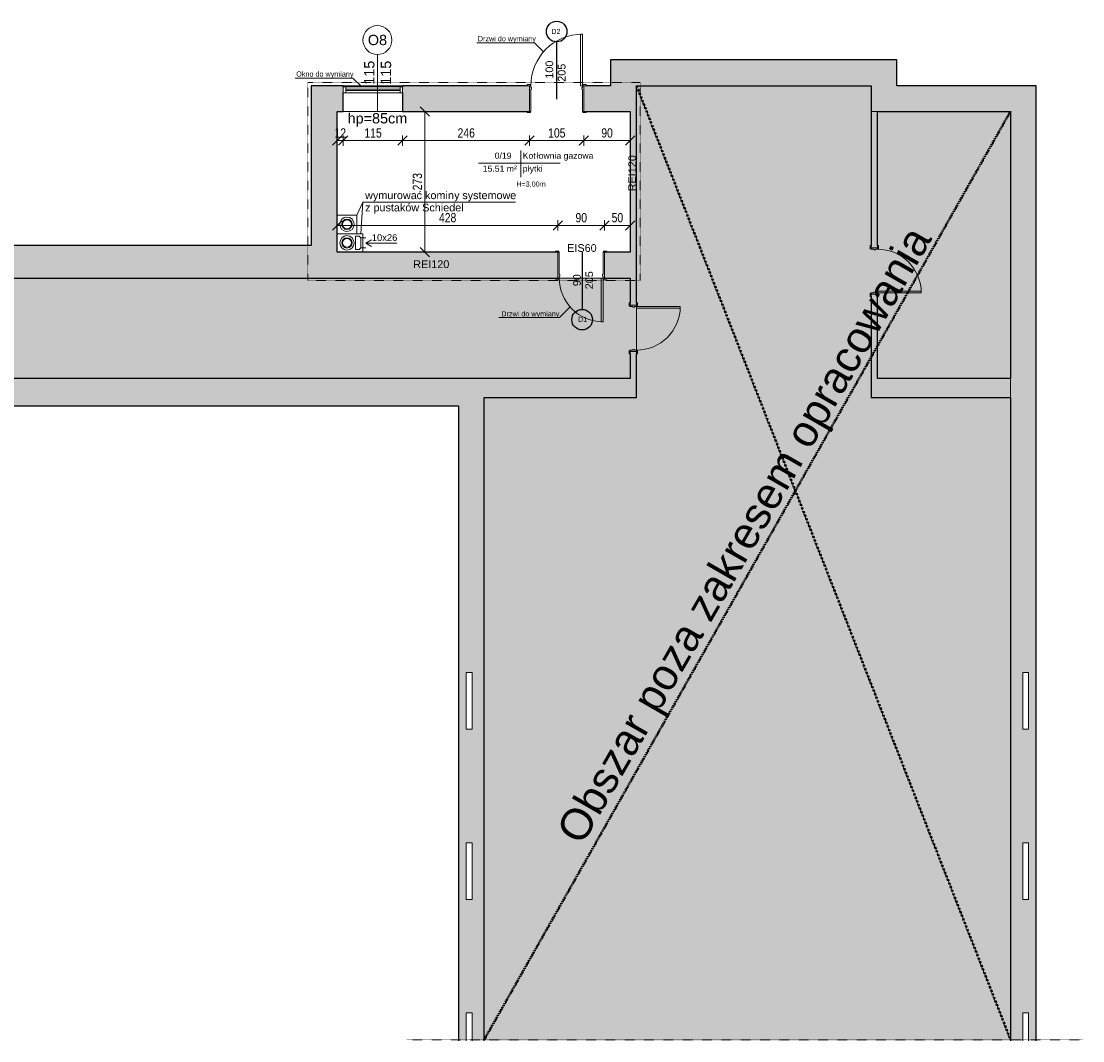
# Model space of a CAD drawing. Header units: centimetres. Extents: x 14786 to 20326, y -10865 to -8494.
# Tile 22 of 22: x 18269 to 20326, y -10865 to -8888. Entities that reach past the tile are written whole.
import ezdxf

# ---------------------------------------------------------------- set-up
doc = ezdxf.new("R2010")
doc.units = ezdxf.units.CM
doc.linetypes.add('Aligning Line 1_8_', pattern=[0.635, 0.3175, -0.3175])
for name, color, linetype, lineweight in [('A-ANNO-DIMS', 211, 'Continuous', 9), ('A-ANNO-DIMS-100', 211, 'Continuous', 9), ('A-AREA-IDEN', 2, 'Continuous', 9), ('A-DETL', 90, 'Continuous', 9), ('A-DETL-GENF', 92, 'Continuous', 9), ('A-DETL-MEDM', 33, 'Continuous', 25), ('A-DETL-THIN', 151, 'Continuous', 9), ('A-DOOR', 31, 'Continuous', 9), ('A-DOOR-FRAM', 31, 'Continuous', 18), ('A-GLAZ', 151, 'Continuous', 9), ('A-WALL', 113, 'Continuous', 9), ('A-WALL-PATT', 111, 'Continuous', 25), ('G-ANNO-TEXT', 231, 'Continuous', 9), ('I-WALL', 2, 'Continuous', 9)]:
    doc.layers.add(name, color=color, linetype=linetype, lineweight=lineweight)
doc.styles.add('Arial', font='arial.ttf', dxfattribs={"height": 12})
doc.styles.add('Arial_1', font='arial.ttf', dxfattribs={"height": 15})
doc.styles.add('Arial_2', font='arial.ttf', dxfattribs={"width": 0.8, "height": 18})
doc.styles.add('Arial_3', font='arial.ttf', dxfattribs={"height": 10})
doc.styles.add('Arial_4', font='arial.ttf', dxfattribs={"height": 13})
doc.styles.add('Arial_5', font='arial.ttf', dxfattribs={"height": 60})
doc.styles.add('Arial_6', font='arial.ttf', dxfattribs={"height": 20})
doc.dimstyles.new('Przekątna_-_1_8_mm_Arial', dxfattribs={"dimscale": 30.48, "dimtxt": 18.364669, "dimasz": 0.590551, "dimexe": 0.328084, "dimexo": 0.0625, "dimgap": 0.016404, "dimtad": 1, "dimdec": 0, "dimdsep": 46, "dimtxsty": 'Arial_2', "dimblk1": 'OBLIQUE', "dimblk2": 'OBLIQUE', "dimsah": 1, "dimcen": 0.09, "dimazin": 0, "dimtfac": 1, "dimtdec": 4, "dimtix": 1, "dimtmove": 0, "dimatfit": 3, "dimfxl": 0.328084, "dimfxlon": 1, "dimtvp": 1, "dimtolj": 1, "dimtzin": 0, "dimarcsym": 2})

# ---------------------------------------------------------------- blocks, each defined once
blk = doc.blocks.new('Aluminum_1 szybowe - Okno 110_250 p_190-437917-3_Poziom parteru')
at = {"layer": 'A-GLAZ'}
for p, q in [((-81.3, 12.7), (-27.2, 12.7)), ((-81.3, 1.2), (-27.2, 1.2)), ((-27.2, 1.2), (-27.2, 12.7))]:
    blk.add_line(p, q, dxfattribs=at)
blk = doc.blocks.new('Aluminum_1 szybowe - Okno 110_250 p_190-V3-3_Poziom parteru')
at = {"layer": 'A-GLAZ'}
for p, q in [((-137.2, 12.7), (-27.2, 12.7)), ((-137.2, 12.7), (-137.2, 1.2)), ((-137.2, 1.2), (-27.2, 1.2)), ((-27.2, 1.2), (-27.2, 12.7))]:
    blk.add_line(p, q, dxfattribs=at)
blk = doc.blocks.new('Aluminum_1 szybowe - Okno 110_250 p_190-V4-3_Poziom parteru')
at = {"layer": 'A-GLAZ'}
for p, q in [((-137.2, 12.7), (-83.1, 12.7)), ((-137.2, 12.7), (-137.2, 1.2)), ((-137.2, 1.2), (-83.1, 1.2))]:
    blk.add_line(p, q, dxfattribs=at)
blk = doc.blocks.new('Drzwi-wewnętrzne-jednoskrzydłowe-dwupanelowe-drewniane - 900 x 2100mm-438152-3_Poziom parteru')
at = {"layer": 'A-DOOR', "lineweight": 18}
for p, q in [((42.5, 90.7), (39, 90.7)), ((39, 90.7), (39, 5.7)), ((42.5, 5.7), (42.5, 90.7)), ((39, 5.7), (42.5, 5.7))]:
    blk.add_line(p, q, dxfattribs=at)
at = {"layer": 'A-DOOR'}
for p, q in [((-43.1, 7.7), (-49.6, 7.7)), ((-49.6, 7.7), (-49.6, 5.7)), ((-49.6, 5.7), (-43.1, 5.7)), ((-43.1, 5.7), (-43.1, 7.7)), ((49.6, 7.7), (43.1, 7.7)), ((43.1, 7.7), (43.1, 5.7)), ((43.1, 5.7), (49.6, 5.7)), ((49.6, 5.7), (49.6, 7.7)), ((-43.1, -6.3), (-49.6, -6.3)), ((-49.6, -6.3), (-49.6, -8.3)), ((-49.6, -8.3), (-43.1, -8.3)), ((-43.1, -8.3), (-43.1, -6.3)), ((49.6, -6.3), (43.1, -6.3)), ((43.1, -6.3), (43.1, -8.3)), ((43.1, -8.3), (49.6, -8.3)), ((49.6, -8.3), (49.6, -6.3))]:
    blk.add_line(p, q, dxfattribs=at)
blk.add_arc((42.5, 5.7), 85, 90, 180, dxfattribs=at)
at = {"layer": 'A-DOOR-FRAM'}
for p, q in [((-42.5, 5.7), (-45, 5.7)), ((-45, 5.7), (-45, -6.3)), ((-42.5, 2.2), (-42.5, 5.7)), ((-41.2, 2.2), (-42.5, 2.2)), ((-41.2, -1.3), (-41.2, 2.2)), ((42.5, 2.2), (41.2, 2.2)), ((41.2, 2.2), (41.2, -1.3)), ((42.5, 5.7), (42.5, 2.2)), ((45, 5.7), (42.5, 5.7)), ((45, -6.3), (45, 5.7)), ((-45, -6.3), (-42.5, -6.3)), ((-42.5, -6.3), (-42.5, -1.3)), ((-42.5, -1.3), (-41.2, -1.3)), ((41.2, -1.3), (42.5, -1.3)), ((42.5, -1.3), (42.5, -6.3)), ((42.5, -6.3), (45, -6.3))]:
    blk.add_line(p, q, dxfattribs=at)
blk = doc.blocks.new('Drzwi-wewnętrzne-jednoskrzydłowe-dwupanelowe-drewniane - 1000 x 2100mm-689993-3_Poziom parteru')
at = {"layer": 'A-DOOR', "color": 94, "lineweight": 18}
for p, q in [((50, 124.6825), (46.5, 124.6825)), ((46.5, 124.6825), (46.5, 24.6825)), ((50, 24.6825), (50, 124.6825)), ((46.5, 24.6825), (50, 24.6825))]:
    blk.add_line(p, q, dxfattribs=at)
at = {"layer": 'A-DOOR', "color": 84}
for p, q in [((-50.635, 26.6825), (-57.135, 26.6825)), ((-57.135, 26.6825), (-57.135, 24.6825)), ((-57.135, 24.6825), (-50.635, 24.6825)), ((-50.635, 24.6825), (-50.635, 26.6825)), ((57.135, 26.6825), (50.635, 26.6825)), ((50.635, 26.6825), (50.635, 24.6825)), ((50.635, 24.6825), (57.135, 24.6825)), ((57.135, 24.6825), (57.135, 26.6825)), ((-50.635, -25.3175), (-57.135, -25.3175)), ((-57.135, -25.3175), (-57.135, -27.3175)), ((-57.135, -27.3175), (-50.635, -27.3175)), ((-50.635, -27.3175), (-50.635, -25.3175)), ((57.135, -25.3175), (50.635, -25.3175)), ((50.635, -25.3175), (50.635, -27.3175)), ((50.635, -27.3175), (57.135, -27.3175)), ((57.135, -27.3175), (57.135, -25.3175))]:
    blk.add_line(p, q, dxfattribs=at)
blk.add_arc((50, 24.6825), 100, 90, 180, dxfattribs=at)
at = {"layer": 'A-DOOR-FRAM', "color": 94}
for p, q in [((-50, 24.6825), (-52.5, 24.6825)), ((-52.5, 24.6825), (-52.5, -25.3175)), ((-50, 21.1825), (-50, 24.6825)), ((-48.73, 21.1825), (-50, 21.1825)), ((-48.73, 17.69), (-48.73, 21.1825)), ((50, 21.1825), (48.73, 21.1825)), ((48.73, 21.1825), (48.73, 17.69)), ((50, 24.6825), (50, 21.1825)), ((52.5, 24.6825), (50, 24.6825)), ((52.5, -25.3175), (52.5, 24.6825)), ((-50, -25.3175), (-50, 17.69)), ((-50, 17.69), (-48.73, 17.69)), ((48.73, 17.69), (50, 17.69)), ((50, 17.69), (50, -25.3175)), ((-52.5, -25.3175), (-50, -25.3175)), ((50, -25.3175), (52.5, -25.3175))]:
    blk.add_line(p, q, dxfattribs=at)
blk = doc.blocks.new('Drzwi-wewnętrzne-jednoskrzydłowe-dwupanelowe-drewniane - 900 x 2100mm-683114-3_Poziom parteru')
at = {"layer": 'A-DOOR', "color": 84}
for p, q in [((-49.635, 27.3175), (-43.135, 27.3175)), ((-49.635, 25.3175), (-49.635, 27.3175)), ((-43.135, 25.3175), (-49.635, 25.3175)), ((-43.135, 27.3175), (-43.135, 25.3175)), ((43.135, 27.3175), (49.635, 27.3175)), ((43.135, 25.3175), (43.135, 27.3175)), ((49.635, 25.3175), (43.135, 25.3175)), ((49.635, 27.3175), (49.635, 25.3175)), ((-49.635, -24.6825), (-43.135, -24.6825)), ((-49.635, -26.6825), (-49.635, -24.6825)), ((-43.135, -26.6825), (-49.635, -26.6825)), ((-43.135, -24.6825), (-43.135, -26.6825)), ((43.135, -24.6825), (49.635, -24.6825)), ((43.135, -26.6825), (43.135, -24.6825)), ((49.635, -26.6825), (43.135, -26.6825)), ((49.635, -24.6825), (49.635, -26.6825))]:
    blk.add_line(p, q, dxfattribs=at)
at = {"layer": 'A-DOOR', "color": 94, "lineweight": 18}
for p, q in [((39, -24.6825), (42.5, -24.6825)), ((39, -109.6825), (39, -24.6825)), ((42.5, -24.6825), (42.5, -109.6825)), ((42.5, -109.6825), (39, -109.6825))]:
    blk.add_line(p, q, dxfattribs=at)
at = {"layer": 'A-DOOR', "color": 84}
blk.add_arc((42.5, -24.6825), 85, 180, 270, dxfattribs=at)
at = {"layer": 'A-DOOR-FRAM', "color": 94}
for p, q in [((-45, 25.3175), (-42.5, 25.3175)), ((-45, -24.6825), (-45, 25.3175)), ((-42.5, 25.3175), (-42.5, -17.69)), ((42.5, 25.3175), (45, 25.3175)), ((42.5, -17.69), (42.5, 25.3175)), ((45, 25.3175), (45, -24.6825)), ((-42.5, -17.69), (-41.23, -17.69)), ((-41.23, -17.69), (-41.23, -21.1825)), ((41.23, -17.69), (42.5, -17.69)), ((41.23, -21.1825), (41.23, -17.69)), ((-42.5, -24.6825), (-45, -24.6825)), ((-42.5, -21.1825), (-42.5, -24.6825)), ((-41.23, -21.1825), (-42.5, -21.1825)), ((42.5, -21.1825), (41.23, -21.1825)), ((42.5, -24.6825), (42.5, -21.1825)), ((45, -24.6825), (42.5, -24.6825))]:
    blk.add_line(p, q, dxfattribs=at)
blk = doc.blocks.new('Aluminum_1 szybowe - 115x115-690100-3_Poziom parteru')
at = {"layer": 'A-GLAZ', "color": 94, "lineweight": 18}
for p, q in [((-137.2, -13.7), (-132.1, -13.7)), ((-137.2, -25.1), (-137.2, -13.7)), ((-132.1, -13.7), (-132.1, -25.1)), ((-132.1, -18.1), (-27.2, -18.1)), ((-132.1, -20.7), (-132.1, -18.1)), ((-27.2, -13.7), (-22.2, -13.7)), ((-27.2, -25.1), (-27.2, -13.7)), ((-27.2, -18.1), (-27.2, -20.7)), ((-22.2, -13.7), (-22.2, -25.1)), ((-132.1, -25.1), (-137.2, -25.1)), ((-27.2, -20.7), (-132.1, -20.7)), ((-22.2, -25.1), (-27.2, -25.1))]:
    blk.add_line(p, q, dxfattribs=at)
at = {"layer": 'A-GLAZ', "color": 84}
for p, q in [((-27.2, -13.7), (-132.1, -13.7)), ((-132.1, -25.1), (-27.2, -25.1))]:
    blk.add_line(p, q, dxfattribs=at)
blk = doc.blocks.new('Drzwi-wewnętrzne-jednoskrzydłowe-dwupanelowe-drewniane - 900 x 2100mm-658395-3_Poziom parteru')
at = {"layer": 'A-DOOR'}
for p, q in [((-49.6, 8.3), (-43.1, 8.3)), ((-49.6, 6.3), (-49.6, 8.3)), ((-43.1, 6.3), (-49.6, 6.3)), ((-43.1, 8.3), (-43.1, 6.3)), ((43.1, 8.3), (49.6, 8.3)), ((43.1, 6.3), (43.1, 8.3)), ((49.6, 6.3), (43.1, 6.3)), ((49.6, 8.3), (49.6, 6.3)), ((-49.6, -5.7), (-43.1, -5.7)), ((-49.6, -7.7), (-49.6, -5.7)), ((-43.1, -7.7), (-49.6, -7.7)), ((-43.1, -5.7), (-43.1, -7.7)), ((43.1, -5.7), (49.6, -5.7)), ((43.1, -7.7), (43.1, -5.7)), ((49.6, -7.7), (43.1, -7.7)), ((49.6, -5.7), (49.6, -7.7))]:
    blk.add_line(p, q, dxfattribs=at)
at = {"layer": 'A-DOOR', "lineweight": 18}
for p, q in [((39, -5.7), (42.5, -5.7)), ((39, -90.7), (39, -5.7)), ((42.5, -5.7), (42.5, -90.7)), ((42.5, -90.7), (39, -90.7))]:
    blk.add_line(p, q, dxfattribs=at)
at = {"layer": 'A-DOOR'}
blk.add_arc((42.5, -5.7), 85, 180, 270, dxfattribs=at)
at = {"layer": 'A-DOOR-FRAM'}
for p, q in [((-45, 6.3), (-42.5, 6.3)), ((-45, -5.7), (-45, 6.3)), ((-42.5, 6.3), (-42.5, 1.3)), ((-42.5, 1.3), (-41.2, 1.3)), ((-41.2, 1.3), (-41.2, -2.2)), ((41.2, 1.3), (42.5, 1.3)), ((41.2, -2.2), (41.2, 1.3)), ((42.5, 6.3), (45, 6.3)), ((42.5, 1.3), (42.5, 6.3)), ((45, 6.3), (45, -5.7)), ((-42.5, -5.7), (-45, -5.7)), ((-42.5, -2.2), (-42.5, -5.7)), ((-41.2, -2.2), (-42.5, -2.2)), ((42.5, -2.2), (41.2, -2.2)), ((42.5, -5.7), (42.5, -2.2)), ((45, -5.7), (42.5, -5.7))]:
    blk.add_line(p, q, dxfattribs=at)
blk = doc.blocks.new('DIMBLOCK155-3_Poziom parteru')
at = {"layer": 'A-ANNO-DIMS-100'}
for p, q in [((19050.9, -9062.7), (19040.9, -9062.7)), ((19050.9, -9062.7), (19041.9, -9053.7)), ((19050.9, -9335.7), (19050.9, -9062.7)), ((19050.9, -9062.7), (19059.9, -9071.7)), ((19050.9, -9062.7), (19060.9, -9062.7)), ((19050.9, -9335.7), (19040.9, -9335.7)), ((19050.9, -9335.7), (19041.9, -9326.7)), ((19050.9, -9335.7), (19059.9, -9344.7)), ((19050.9, -9335.7), (19060.9, -9335.7))]:
    blk.add_line(p, q, dxfattribs=at)
at = {"layer": 'A-ANNO-DIMS-100', "color": 0, "insert": (19027.1, -9215.7), "char_height": 18, "width": 39.668, "attachment_point": 1, "rotation": 90, "line_spacing_factor": 0.941778, "style": 'Arial_2'}
blk.add_mtext('273', dxfattribs=at)
blk = doc.blocks.new('_Oblique')
at = {"color": 0, "linetype": 'ByBlock', "lineweight": -2}
blk.add_line((-0.5, -0.5), (0.5, 0.5), dxfattribs=at)
blk = doc.blocks.new('DIMBLOCK156-3_Poziom parteru')
at = {"layer": 'A-ANNO-DIMS-100'}
for p, q in [((18880.6, -9283.6), (18880.6, -9273.6)), ((18880.6, -9283.6), (18889.6, -9274.6)), ((19308.6, -9283.6), (19308.6, -9273.6)), ((19308.6, -9283.6), (19317.6, -9274.6)), ((18880.6, -9283.6), (18871.6, -9292.6)), ((18880.6, -9283.6), (19308.6, -9283.6)), ((18880.6, -9283.6), (18880.6, -9293.6)), ((19308.6, -9283.6), (19299.6, -9292.6)), ((19308.6, -9283.6), (19308.6, -9293.6))]:
    blk.add_line(p, q, dxfattribs=at)
at = {"layer": 'A-ANNO-DIMS-100', "color": 0, "insert": (19078.1, -9259.7), "char_height": 18, "width": 39.668, "attachment_point": 1, "line_spacing_factor": 0.941778, "style": 'Arial_2'}
blk.add_mtext('428', dxfattribs=at)
blk = doc.blocks.new('DIMBLOCK157-3_Poziom parteru')
at = {"layer": 'A-ANNO-DIMS-100'}
for p, q in [((19308.6, -9283.6), (19308.6, -9273.6)), ((19308.6, -9283.6), (19317.6, -9274.6)), ((19398.6, -9283.6), (19398.6, -9273.6)), ((19398.6, -9283.6), (19407.6, -9274.6)), ((19308.6, -9283.6), (19299.6, -9292.6)), ((19308.6, -9283.6), (19398.6, -9283.6)), ((19308.6, -9283.6), (19308.6, -9293.6)), ((19398.6, -9283.6), (19389.6, -9292.6)), ((19398.6, -9283.6), (19398.6, -9293.6))]:
    blk.add_line(p, q, dxfattribs=at)
at = {"layer": 'A-ANNO-DIMS-100', "color": 0, "insert": (19342.6, -9259.7), "char_height": 18, "width": 26.445, "attachment_point": 1, "line_spacing_factor": 0.941778, "style": 'Arial_2'}
blk.add_mtext('90', dxfattribs=at)
blk = doc.blocks.new('DIMBLOCK158-3_Poziom parteru')
at = {"layer": 'A-ANNO-DIMS-100'}
for p, q in [((19398.6, -9283.6), (19398.6, -9273.6)), ((19398.6, -9283.6), (19407.6, -9274.6)), ((19448.6, -9283.6), (19448.6, -9273.6)), ((19448.6, -9283.6), (19457.6, -9274.6)), ((19398.6, -9283.6), (19389.6, -9292.6)), ((19398.6, -9283.6), (19448.6, -9283.6)), ((19398.6, -9283.6), (19398.6, -9293.6)), ((19448.6, -9283.6), (19439.6, -9292.6)), ((19448.6, -9283.6), (19448.6, -9293.6))]:
    blk.add_line(p, q, dxfattribs=at)
at = {"layer": 'A-ANNO-DIMS-100', "color": 0, "insert": (19412.6, -9259.7), "char_height": 18, "width": 26.445, "attachment_point": 1, "line_spacing_factor": 0.941778, "style": 'Arial_2'}
blk.add_mtext('50', dxfattribs=at)
blk = doc.blocks.new('Etyk_pom_1_mala - Etyk_pom_1_mala-219433-3_Poziom parteru')
at = {"layer": 'A-AREA-IDEN'}
for p, q in [((-0.096, 0.144), (-0.096, -0.378)), ((-0.915, -0.101), (0.666, -0.101))]:
    blk.add_line(p, q, dxfattribs=at)
blk = doc.blocks.new('DIMBLOCK162-3_Poziom parteru')
at = {"layer": 'A-ANNO-DIMS-100'}
for p, q in [((18880.6, -9119.2), (18880.6, -9109.2)), ((18880.6, -9119.2), (18889.6, -9110.2)), ((18892.6, -9119.2), (18892.6, -9109.2)), ((18892.6, -9119.2), (18901.6, -9110.2)), ((18880.6, -9119.2), (18871.6, -9128.2)), ((18880.6, -9119.2), (18892.6, -9119.2)), ((18880.6, -9119.2), (18880.6, -9129.2)), ((18892.6, -9119.2), (18883.6, -9128.2)), ((18892.6, -9119.2), (18892.6, -9129.2))]:
    blk.add_line(p, q, dxfattribs=at)
at = {"layer": 'A-ANNO-DIMS-100', "color": 0, "insert": (18875.6, -9095.3), "char_height": 18, "width": 26.445, "attachment_point": 1, "line_spacing_factor": 0.941778, "style": 'Arial_2'}
blk.add_mtext('12', dxfattribs=at)
blk = doc.blocks.new('DIMBLOCK163-3_Poziom parteru')
at = {"layer": 'A-ANNO-DIMS-100'}
for p, q in [((18892.6, -9119.2), (18892.6, -9109.2)), ((18892.6, -9119.2), (18901.6, -9110.2)), ((19007.6, -9119.2), (19007.6, -9109.2)), ((19007.6, -9119.2), (19016.6, -9110.2)), ((18892.6, -9119.2), (18883.6, -9128.2)), ((18892.6, -9119.2), (19007.6, -9119.2)), ((18892.6, -9119.2), (18892.6, -9129.2)), ((19007.6, -9119.2), (18998.6, -9128.2)), ((19007.6, -9119.2), (19007.6, -9129.2))]:
    blk.add_line(p, q, dxfattribs=at)
at = {"layer": 'A-ANNO-DIMS-100', "color": 0, "insert": (18933.6, -9095.3), "char_height": 18, "width": 39.668, "attachment_point": 1, "line_spacing_factor": 0.941778, "style": 'Arial_2'}
blk.add_mtext('115', dxfattribs=at)
blk = doc.blocks.new('DIMBLOCK164-3_Poziom parteru')
at = {"layer": 'A-ANNO-DIMS-100'}
for p, q in [((19007.6, -9119.2), (19007.6, -9109.2)), ((19007.6, -9119.2), (19016.6, -9110.2)), ((19253.6, -9119.2), (19253.6, -9109.2)), ((19253.6, -9119.2), (19262.6, -9110.2)), ((19007.6, -9119.2), (18998.6, -9128.2)), ((19007.6, -9119.2), (19253.6, -9119.2)), ((19007.6, -9119.2), (19007.6, -9129.2)), ((19253.6, -9119.2), (19244.6, -9128.2)), ((19253.6, -9119.2), (19253.6, -9129.2))]:
    blk.add_line(p, q, dxfattribs=at)
at = {"layer": 'A-ANNO-DIMS-100', "color": 0, "insert": (19114.1, -9095.3), "char_height": 18, "width": 39.668, "attachment_point": 1, "line_spacing_factor": 0.941778, "style": 'Arial_2'}
blk.add_mtext('246', dxfattribs=at)
blk = doc.blocks.new('DIMBLOCK165-3_Poziom parteru')
at = {"layer": 'A-ANNO-DIMS-100'}
for p, q in [((19253.6, -9119.2), (19253.6, -9109.2)), ((19253.6, -9119.2), (19262.6, -9110.2)), ((19358.6, -9119.2), (19358.6, -9109.2)), ((19358.6, -9119.2), (19367.6, -9110.2)), ((19253.6, -9119.2), (19244.6, -9128.2)), ((19253.6, -9119.2), (19358.6, -9119.2)), ((19253.6, -9119.2), (19253.6, -9129.2)), ((19358.6, -9119.2), (19349.6, -9128.2)), ((19358.6, -9119.2), (19358.6, -9129.2))]:
    blk.add_line(p, q, dxfattribs=at)
at = {"layer": 'A-ANNO-DIMS-100', "color": 0, "insert": (19289.6, -9095.3), "char_height": 18, "width": 39.668, "attachment_point": 1, "line_spacing_factor": 0.941778, "style": 'Arial_2'}
blk.add_mtext('105', dxfattribs=at)
blk = doc.blocks.new('DIMBLOCK166-3_Poziom parteru')
at = {"layer": 'A-ANNO-DIMS-100'}
for p, q in [((19358.6, -9119.2), (19358.6, -9109.2)), ((19358.6, -9119.2), (19367.6, -9110.2)), ((19448.6, -9119.2), (19448.6, -9109.2)), ((19448.6, -9119.2), (19457.6, -9110.2)), ((19358.6, -9119.2), (19349.6, -9128.2)), ((19358.6, -9119.2), (19448.6, -9119.2)), ((19358.6, -9119.2), (19358.6, -9129.2)), ((19448.6, -9119.2), (19439.6, -9128.2)), ((19448.6, -9119.2), (19448.6, -9129.2))]:
    blk.add_line(p, q, dxfattribs=at)
at = {"layer": 'A-ANNO-DIMS-100', "color": 0, "insert": (19392.6, -9095.3), "char_height": 18, "width": 26.445, "attachment_point": 1, "line_spacing_factor": 0.941778, "style": 'Arial_2'}
blk.add_mtext('90', dxfattribs=at)

msp = doc.modelspace()

# ---------------------------------------------------------------- hatches: boundary and pattern name
at = {"layer": 'A-DETL-GENF'}
for points in [[(19166.43, -10864.82), (20185.62, -10864.82), (20185.62, -9617.71), (19915.62, -9617.71), (19915.62, -9417.21), (19927.62, -9417.21), (19927.62, -9580.71), (20185.62, -9580.71), (20185.62, -9062.71), (19927.62, -9062.71), (19927.62, -9327.21), (19915.62, -9327.21), (19915.62, -9012.71), (19460.62, -9012.71), (19460.62, -9617.71), (19165.62, -9617.71), (19165.62, -10864.82)], [(19448.62, -9580.71), (19448.62, -9528.21), (19460.62, -9528.21), (19460.62, -9438.21), (19448.62, -9438.21), (19448.62, -9385.71), (17920.62, -9385.71), (17920.62, -9387.71), (17845.62, -9387.71), (17845.62, -9577.71), (17920.62, -9577.71), (17920.62, -9580.71), (19281.25, -9580.71)]]:
    msp.add_hatch(color=9, dxfattribs=at).paths.add_polyline_path(points)
h = msp.add_hatch(color=9, dxfattribs=at)
h.paths.add_polyline_path([(19915.62, -9617.71), (20185.62, -9617.71), (20185.62, -9580.71), (19927.62, -9580.71), (19927.62, -9417.21), (19915.62, -9417.21), (19915.62, -9580.71)])
h.paths.add_polyline_path([(19920.63, -9327.21), (19927.62, -9327.21), (19927.62, -9062.71), (19915.62, -9062.71), (19915.62, -9327.21)])
at = {"layer": 'A-WALL-PATT', "lineweight": 9}
for points in [[(19460.62, -9062.71), (19460.62, -8962.71), (19410.62, -8962.71), (19410.62, -9062.71), (19448.62, -9062.71)], [(19715.63, -9012.71), (19915.62, -9012.71), (19915.62, -8962.71), (19460.62, -8962.71), (19460.62, -9012.71)], [(19927.62, -9062.71), (19965.62, -9062.71), (19965.62, -8962.71), (19915.62, -8962.71), (19915.62, -9062.71)], [(18830.62, -9322.71), (18880.62, -9322.71), (18880.62, -9012.71), (18830.62, -9012.71)], [(19965.62, -9062.71), (20235.62, -9062.71), (20235.62, -9012.71), (19965.62, -9012.71)], [(19448.62, -9335.71), (19460.62, -9335.71), (19460.62, -9062.71), (19448.62, -9062.71), (19448.62, -9226.94)], [(18307.3, -9385.71), (18880.62, -9385.71), (18880.62, -9322.71), (17920.62, -9322.71), (17920.62, -9385.71), (18131.25, -9385.71)], [(19011.46, -9633.71), (19115.62, -9633.71), (19115.62, -9580.71), (17920.62, -9580.71), (17920.62, -9633.71), (18307.3, -9633.71)], [(19165.62, -9617.71), (19448.62, -9617.71), (19448.62, -9580.71), (19165.62, -9580.71)]]:
    msp.add_hatch(color=256, dxfattribs=at).paths.add_polyline_path(points)
h = msp.add_hatch(color=256, dxfattribs=at)
h.paths.add_polyline_path([(18892.62, -9062.71), (18892.62, -9012.71), (18880.62, -9012.71), (18880.62, -9062.71)])
h.paths.add_polyline_path([(19363.55, -9062.71), (19410.62, -9062.71), (19410.62, -9012.71), (19358.62, -9012.71), (19358.62, -9062.71), (19363.26, -9062.71)])
h.paths.add_polyline_path([(19253.62, -9062.71), (19253.62, -9012.71), (19007.62, -9012.71), (19007.62, -9062.71), (19248.99, -9062.71)])
h = msp.add_hatch(color=256, dxfattribs=at)
h.paths.add_polyline_path([(20220.62, -10864.82), (20235.62, -10864.82), (20235.62, -9062.71), (20185.62, -9062.71), (20185.62, -10864.82), (20209.19, -10864.82), (20209.19, -10810.71), (20220.62, -10810.71), (20220.62, -10815.79)])
h.paths.add_polyline_path([(20209.19, -10590.71), (20209.19, -10480.71), (20220.62, -10480.71), (20220.62, -10590.71)])
h.paths.add_polyline_path([(20220.62, -10260.71), (20209.19, -10260.71), (20209.19, -10150.71), (20220.62, -10150.71), (20220.62, -10255.63)])
h = msp.add_hatch(color=256, dxfattribs=at)
h.paths.add_polyline_path([(19460.62, -9385.71), (19460.62, -9335.71), (19398.62, -9335.71), (19398.62, -9385.71), (19448.62, -9385.71)])
h.paths.add_polyline_path([(19011.46, -9385.71), (19308.62, -9385.71), (19308.62, -9335.71), (18880.62, -9335.71), (18880.62, -9385.71)])
h = msp.add_hatch(color=256, dxfattribs=at)
h.paths.add_polyline_path([(19460.62, -9617.71), (19460.62, -9528.21), (19448.62, -9528.21), (19448.62, -9617.71)])
h.paths.add_polyline_path([(19448.62, -9438.21), (19460.62, -9438.21), (19460.62, -9385.71), (19448.62, -9385.71), (19448.62, -9433.58)])
h = msp.add_hatch(color=256, dxfattribs=at)
h.paths.add_polyline_path([(19145.31, -10864.82), (19165.62, -10864.82), (19165.62, -9580.71), (19115.62, -9580.71), (19115.62, -10864.82), (19130.62, -10864.82), (19130.62, -10810.71), (19142.05, -10810.71), (19142.05, -10864.82)])
h.paths.add_polyline_path([(19142.05, -10590.71), (19130.62, -10590.71), (19130.62, -10480.71), (19142.05, -10480.71), (19142.05, -10585.63)])
h.paths.add_polyline_path([(19130.74, -10260.71), (19130.62, -10260.71), (19130.62, -10150.71), (19142.05, -10150.71), (19142.05, -10260.71)])

# ---------------------------------------------------------------- linework, layer by layer
at = {"layer": 'A-DETL'}
for p, q in [((19151.25, -8929.72), (19263.25, -8929.72)), ((19263.25, -8929.72), (19280.39, -8946.86)), ((18799.39, -8998.12), (18911.39, -8998.12)), ((18911.39, -8998.12), (18928.53, -9015.25)), ((19311.75, -9462.22), (19331.92, -9442.06)), ((19193.75, -9462.22), (19311.75, -9462.22))]:
    msp.add_line(p, q, dxfattribs=at)
at = {"layer": 'A-DETL', "linetype": 'Aligning Line 1_8_', "lineweight": 18}
for p, q in [((18824.07, -9006.42), (19468.07, -9006.42)), ((18824.07, -9006.42), (18824.07, -9390.49)), ((19468.07, -9006.42), (19468.07, -9390.49)), ((19468.07, -9390.49), (18824.07, -9390.49))]:
    msp.add_line(p, q, dxfattribs=at)
at = {"layer": 'A-DETL', "linetype": 'Aligning Line 1_8_', "lineweight": 50}
for p, q in [((19460.62, -9012.71), (20185.62, -10863.17)), ((19165.62, -10863.17), (20185.62, -9062.71))]:
    msp.add_line(p, q, dxfattribs=at)
at = {"layer": 'A-DETL', "linetype": 'Aligning Line 1_8_'}
msp.add_line((19015.62, -10863.17), (20325.62, -10863.17), dxfattribs=at)
at = {"layer": 'A-DETL-MEDM'}
for p, q in [((19306.12, -9038.71), (19306.12, -8927.71)), ((19355.44, -9335.48), (19355.44, -9446.48))]:
    msp.add_line(p, q, dxfattribs=at)
for centre in [(19306.12, -8907.71), (19355.44, -9466.48)]:
    msp.add_circle(centre, 20, dxfattribs=at)
at = {"layer": 'A-DETL-THIN'}
for p, q in [((18958.69, -8952.21), (18958.69, -9062.21)), ((19915.62, -9012.71), (19460.62, -9012.71)), ((19460.62, -9012.71), (19460.62, -9617.71)), ((19915.62, -9062.71), (19915.62, -9012.71)), ((20185.62, -9062.71), (19915.62, -9062.71)), ((20185.62, -10864.82), (20185.62, -9062.71)), ((18918.62, -9263.71), (18930.62, -9238.41)), ((18930.62, -9238.41), (18926.35, -9299.71)), ((18930.62, -9238.41), (19226.62, -9238.41)), ((18880.62, -9263.71), (18918.62, -9263.71)), ((18918.62, -9299.71), (18918.62, -9263.71)), ((18880.62, -9299.71), (18930.62, -9299.71)), ((18916.57, -9304.81), (18923.1, -9304.81)), ((18916.57, -9330.71), (18916.57, -9304.81)), ((18926.35, -9308.06), (18923.1, -9304.81)), ((18926.35, -9308.06), (18926.35, -9327.46)), ((18926.35, -9308.06), (18936.35, -9308.06)), ((18930.62, -9299.71), (18930.62, -9335.71)), ((18936.35, -9318.06), (18947.18, -9311.81)), ((18936.35, -9318.06), (18996.35, -9318.06)), ((18936.35, -9318.06), (18947.18, -9324.31)), ((18923.1, -9330.71), (18916.57, -9330.71)), ((18926.35, -9327.46), (18923.1, -9330.71)), ((18926.35, -9327.46), (18936.35, -9327.46)), ((19448.62, -9385.71), (17845.62, -9385.71)), ((19448.62, -9438.21), (19448.62, -9385.71)), ((19460.62, -9438.21), (19448.62, -9438.21)), ((19460.62, -9528.21), (19460.62, -9438.21)), ((19448.62, -9580.71), (19448.62, -9528.21)), ((19448.62, -9528.21), (19460.62, -9528.21)), ((17845.62, -9580.71), (19448.62, -9580.71)), ((19460.62, -9617.71), (19165.62, -9617.71)), ((19165.62, -9617.71), (19165.62, -10864.82))]:
    msp.add_line(p, q, dxfattribs=at)
for centre, radius in [((18958.69, -8924.21), 28), ((18899.8, -9281.54), 14), ((18899.8, -9281.54), 10), ((18899.8, -9281.54), 8.5), ((18899.8, -9317.54), 14), ((18899.8, -9317.54), 10), ((18899.8, -9317.54), 8.5)]:
    msp.add_circle(centre, radius, dxfattribs=at)
at = {"layer": 'A-WALL', "lineweight": 25}
for p, q in [((19410.62, -8962.71), (19410.62, -9012.71)), ((19965.62, -8962.71), (19410.62, -8962.71)), ((19965.62, -9012.71), (19965.62, -8962.71)), ((18892.62, -9012.71), (18830.62, -9012.71)), ((18830.62, -9012.71), (18830.62, -9322.71)), ((18892.62, -9015.25), (18892.62, -9012.71)), ((18892.62, -9062.71), (18892.62, -9026.68)), ((19248.99, -9012.71), (19007.62, -9012.71)), ((19007.62, -9012.71), (19007.62, -9015.25)), ((19007.62, -9026.68), (19007.62, -9062.71)), ((19410.62, -9012.71), (19363.26, -9012.71)), ((19460.62, -9012.71), (19915.62, -9012.71)), ((19460.62, -9433.58), (19460.62, -9012.71)), ((19915.62, -9012.71), (19915.62, -9322.58)), ((20235.62, -9012.71), (19965.62, -9012.71)), ((20235.62, -10864.82), (20235.62, -9012.71)), ((18880.62, -9335.71), (18880.62, -9062.71)), ((18880.62, -9062.71), (18892.62, -9062.71)), ((19007.62, -9062.71), (19248.99, -9062.71)), ((19363.26, -9062.71), (19448.62, -9062.71)), ((19448.62, -9062.71), (19448.62, -9335.71)), ((19927.62, -9062.71), (20185.62, -9062.71)), ((19927.62, -9322.58), (19927.62, -9062.71)), ((20185.62, -9062.71), (20185.62, -9580.71)), ((18830.62, -9322.71), (17920.62, -9322.71)), ((19303.99, -9335.71), (18880.62, -9335.71)), ((19448.62, -9335.71), (19403.26, -9335.71)), ((17920.62, -9385.71), (19303.99, -9385.71)), ((19403.26, -9385.71), (19448.62, -9385.71)), ((19448.62, -9385.71), (19448.62, -9433.58)), ((19915.62, -9421.85), (19915.62, -9617.71)), ((19927.62, -9580.71), (19927.62, -9421.85)), ((19448.62, -9532.85), (19448.62, -9580.71)), ((19460.62, -9617.71), (19460.62, -9532.85)), ((19448.62, -9580.71), (19115.62, -9580.71)), ((20185.62, -9580.71), (19927.62, -9580.71)), ((19165.62, -10864.82), (19165.62, -9617.71)), ((19165.62, -9617.71), (19460.62, -9617.71)), ((19915.62, -9617.71), (20185.62, -9617.71)), ((20185.62, -9617.71), (20185.62, -10864.82)), ((19115.62, -9633.71), (19115.62, -10864.82))]:
    msp.add_line(p, q, dxfattribs=at)
at = {"layer": 'A-WALL'}
for p, q in [((18892.62, -9012.71), (19007.62, -9012.71)), ((19007.62, -9062.71), (18892.62, -9062.71))]:
    msp.add_line(p, q, dxfattribs=at)
at = {"layer": 'I-WALL', "lineweight": 25}
for p, q in [((19115.62, -9580.71), (17920.62, -9580.71)), ((17920.62, -9633.71), (19115.62, -9633.71))]:
    msp.add_line(p, q, dxfattribs=at)

# ---------------------------------------------------------------- block references
at = {"layer": 'A-AREA-IDEN', "xscale": 99.99999999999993, "yscale": 99.99999999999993, "zscale": 99.99999999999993}
msp.add_blockref('Etyk_pom_1_mala - Etyk_pom_1_mala-219433-3_Poziom parteru', (19246.19, -9152.62), dxfattribs=at)
at = {"layer": 'A-DOOR', "color": 84}
for name, p in [('Drzwi-wewnętrzne-jednoskrzydłowe-dwupanelowe-drewniane - 1000 x 2100mm-689993-3_Poziom parteru', (19306.12, -9037.4)), ('Drzwi-wewnętrzne-jednoskrzydłowe-dwupanelowe-drewniane - 900 x 2100mm-683114-3_Poziom parteru', (19353.62, -9361.03))]:
    msp.add_blockref(name, p, dxfattribs=at)
at = {"layer": 'A-DOOR'}
for name, p, rotation in [('Drzwi-wewnętrzne-jednoskrzydłowe-dwupanelowe-drewniane - 900 x 2100mm-438152-3_Poziom parteru', (19921.94, -9372.21), 270), ('Drzwi-wewnętrzne-jednoskrzydłowe-dwupanelowe-drewniane - 900 x 2100mm-658395-3_Poziom parteru', (19454.94, -9483.21), 90)]:
    msp.add_blockref(name, p, dxfattribs=dict(at, rotation=rotation))
at = {"layer": 'A-GLAZ', "color": 84, "rotation": 180}
msp.add_blockref('Aluminum_1 szybowe - 115x115-690100-3_Poziom parteru', (18870.46, -9040.37), dxfattribs=at)
at = {"layer": 'A-GLAZ'}
for name, p, rotation in [('Aluminum_1 szybowe - Okno 110_250 p_190-V3-3_Poziom parteru', (19143.28, -10123.55), 89.99999999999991), ('Aluminum_1 szybowe - Okno 110_250 p_190-V3-3_Poziom parteru', (20207.97, -10287.87), 269.9999999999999), ('Aluminum_1 szybowe - Okno 110_250 p_190-V3-3_Poziom parteru', (19143.28, -10453.55), 89.99999999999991), ('Aluminum_1 szybowe - Okno 110_250 p_190-V3-3_Poziom parteru', (20207.97, -10617.87), 269.9999999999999), ('Aluminum_1 szybowe - Okno 110_250 p_190-437917-3_Poziom parteru', (19143.28, -10783.55), 89.99999999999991), ('Aluminum_1 szybowe - Okno 110_250 p_190-V4-3_Poziom parteru', (20207.97, -10947.87), 269.9999999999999)]:
    msp.add_blockref(name, p, dxfattribs=dict(at, rotation=rotation))

# ---------------------------------------------------------------- texts
at = {"layer": 'A-AREA-IDEN', "char_height": 12, "attachment_point": 1, "style": 'Arial'}
for s, insert, width in [('0/19', (19186, -9142.45), 42.4894), ('Kot', (19240.28, -9142.45), 32.8692), ('łownia gazowa', (19267.4, -9142.45), 141.097), ('15.51 m²', (19162.86, -9167.62), 85.7806), ('\\fArial|b0|i0|c238|p34|;p', (19240.28, -9167.62), 12.0253), ('łytki', (19250.2, -9167.62), 38.481)]:
    msp.add_mtext(s, dxfattribs=dict(at, insert=insert, width=width))
at = {"layer": 'G-ANNO-TEXT', "color": 7, "attachment_point": 1}
for s, insert, char_height, width, style in [('D2', (19295.67, -8902.59), 10, 21.6456, 'Arial_3'), ('O8', (18940.17, -8914.09), 20, 45.6962, 'Arial_6'), ('hp=85cm', (18900.94, -9065.94), 20, 143.5021, 'Arial_6'), ('ć komin', (19034.73, -9217.72), 15, 88.1856, 'Arial_1'), ('H=3,00m', (19227.8, -9198.49), 10, 67.3418, 'Arial_3'), ('wymurowa', (18934.85, -9217.72), 15, 121.0548, 'Arial_1'), ('\\fArial|b0|i0|c238|p34|;y', (19107.49, -9217.72), 15, 12.0253, 'Arial_1'), (' systemow', (19117.41, -9217.72), 15, 119.4514, 'Arial_1'), ('\\fArial|b0|i0|c238|p34|;e', (19215.97, -9217.72), 15, 13.6287, 'Arial_1'), ('\\fArial|b0|i0|c238|p34|; ', (19227.22, -9217.72), 15, 7.2152, 'Arial_1'), ('z pustaków Schiedel', (18934.85, -9241.53), 15, 229.2826, 'Arial_1'), ('10x26', (18947.88, -9300.82), 13, 57.7215, 'Arial_4'), ('D1', (19347.39, -9460.84), 10, 21.6456, 'Arial_3')]:
    msp.add_mtext(s, dxfattribs=dict(at, insert=insert, char_height=char_height, width=width, style=style))
at = {"layer": 'G-ANNO-TEXT', "color": 94, "char_height": 10, "attachment_point": 1, "style": 'Arial_3'}
for s, insert, width in [('Drzwi do wymiany', (19153.32, -8916.62), 133.8818), ('Okno do wymiany', (18801.46, -8985.02), 132.2784), ('Drzwi do wymiany', (19198.82, -9450.12), 133.8818)]:
    msp.add_mtext(s, dxfattribs=dict(at, insert=insert, width=width))
at = {"layer": 'G-ANNO-TEXT', "color": 7, "attachment_point": 1, "rotation": 90}
for s, insert, char_height, width, style in [('115', (18932.96, -9010.93), 20, 57.7215, 'Arial_6'), ('115', (18965.37, -9010.93), 20, 57.7215, 'Arial_6'), ('100', (19284.47, -8999.09), 15, 43.2911, 'Arial_1'), ('205', (19308.28, -9005.04), 15, 43.2911, 'Arial_1'), ('\\fArial|b0|i0|c238|p34|; ', (19284.47, -9005.04), 15, 7.2152, 'Arial_1'), ('90', (19337.86, -9401.55), 15, 28.8607, 'Arial_1'), ('205', (19361.67, -9407.5), 15, 43.2911, 'Arial_1'), ('\\fArial|b0|i0|c238|p34|; ', (19337.86, -9407.5), 15, 7.2152, 'Arial_1')]:
    msp.add_mtext(s, dxfattribs=dict(at, insert=insert, char_height=char_height, width=width, style=style))
at = {"layer": 'G-ANNO-TEXT', "color": 1, "attachment_point": 1}
for s, insert, char_height, width, rotation, style in [('REI120', (19444.89, -9217.35), 15, 85.7806, 90, 'Arial_1'), ('Obszar poza zakresem opracowania', (19303.15, -10457.67), 60, 1664.3032, 60.04302, 'Arial_5')]:
    msp.add_mtext(s, dxfattribs=dict(at, insert=insert, char_height=char_height, width=width, rotation=rotation, style=style))
at = {"layer": 'G-ANNO-TEXT', "color": 1, "char_height": 15, "attachment_point": 1, "style": 'Arial_1'}
for s, insert, width in [('EIS60', (19326.56, -9320.02), 69.7468), ('REI120', (19028.21, -9351.38), 85.7806)]:
    msp.add_mtext(s, dxfattribs=dict(at, insert=insert, width=width))

# ---------------------------------------------------------------- dimensions: what is measured, and where the dimension line sits
at = {"layer": 'A-ANNO-DIMS'}
dim = msp.add_linear_dim(base=(19050.92, -9062.71), p1=(19040.92, -9335.71), p2=(19040.92, -9062.71), angle=90, dimstyle='Przekątna_-_1_8_mm_Arial', override={"dimpost": '<>', "dimfxl": 273}, dxfattribs=at)
dim.commit()
dim.dimension.update_dxf_attribs({"geometry": 'DIMBLOCK155-3_Poziom parteru', "text_midpoint": (19041.22, -9199.21)})
for base, p1, p2, override, picture, middle in [((18892.62, -9119.16), (18880.62, -9109.16), (18892.62, -9109.16), {"dimpost": '<>', "dimfxl": 12}, 'DIMBLOCK162-3_Poziom parteru', (18886.62, -9109.62)), ((19007.62, -9119.16), (18892.62, -9109.16), (19007.62, -9109.16), {"dimpost": '<>', "dimfxl": 115}, 'DIMBLOCK163-3_Poziom parteru', (18950.12, -9109.47)), ((19253.62, -9119.16), (19007.62, -9109.16), (19253.62, -9109.16), {"dimpost": '<>', "dimfxl": 246}, 'DIMBLOCK164-3_Poziom parteru', (19130.62, -9109.47)), ((19358.62, -9119.16), (19253.62, -9109.16), (19358.62, -9109.16), {"dimpost": '<>', "dimfxl": 105}, 'DIMBLOCK165-3_Poziom parteru', (19306.12, -9109.47)), ((19448.62, -9119.16), (19358.62, -9109.16), (19448.62, -9109.16), {"dimpost": '<>', "dimfxl": 90}, 'DIMBLOCK166-3_Poziom parteru', (19403.62, -9109.47)), ((19308.62, -9283.59), (18880.62, -9273.59), (19308.62, -9293.59), {"dimpost": '<>', "dimfxl": 428.467035}, 'DIMBLOCK156-3_Poziom parteru', (19094.62, -9273.9)), ((19398.62, -9283.59), (19308.62, -9293.59), (19398.62, -9293.59), {"dimpost": '<>', "dimfxl": 90}, 'DIMBLOCK157-3_Poziom parteru', (19353.62, -9273.9)), ((19448.62, -9283.59), (19398.62, -9293.59), (19448.62, -9273.59), {"dimpost": '<>', "dimfxl": 53.851648}, 'DIMBLOCK158-3_Poziom parteru', (19423.62, -9273.9))]:
    dim = msp.add_linear_dim(base=base, p1=p1, p2=p2, dimstyle='Przekątna_-_1_8_mm_Arial', override=override, dxfattribs=at)
    dim.commit()
    dim.dimension.update_dxf_attribs({"geometry": picture, "text_midpoint": middle})

doc.saveas('drawing.dxf')
